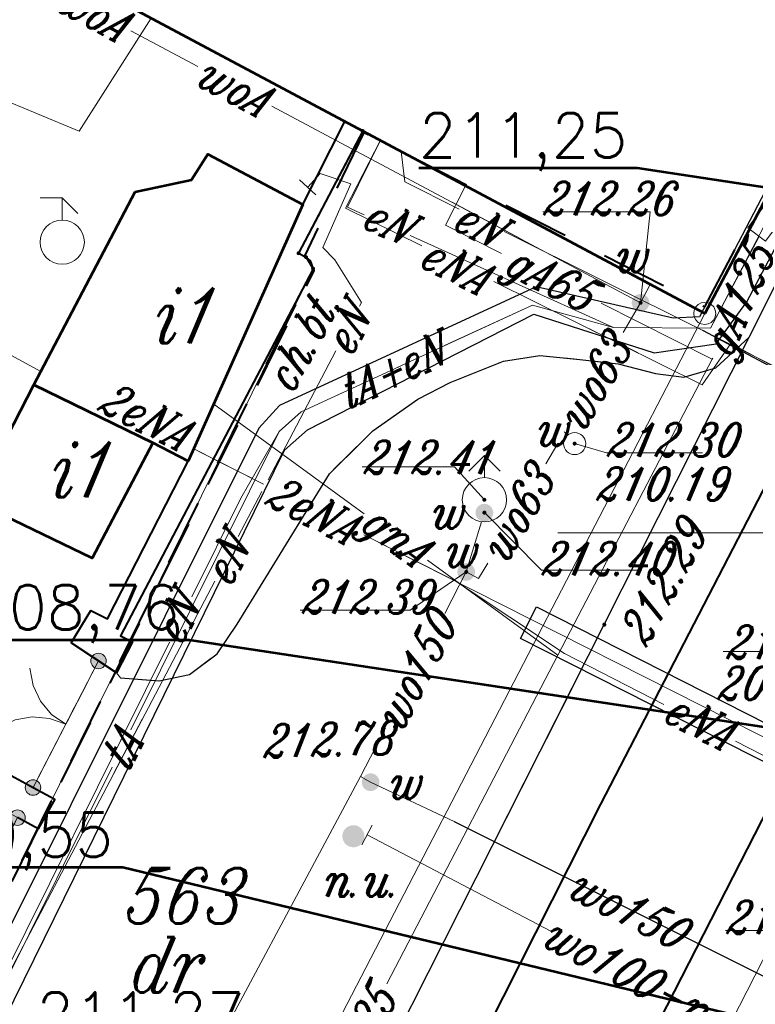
# Model space of a CAD drawing. Header units: millimetres. Extents: x -368 to -158, y 9368 to 9578.
# Tile 24 of 48: x -329 to -312, y 9517 to 9540. Entities that reach past the tile are written whole.
import ezdxf
from ezdxf.enums import TextEntityAlignment as Align

# ---------------------------------------------------------------- set-up
doc = ezdxf.new("R2010")
doc.units = ezdxf.units.MM
doc.linetypes.add('Rakowicka 531_1 wstępna wersja$0$KTCR02-500', pattern=[1.5, 1, -0.5])
doc.linetypes.add('Rakowicka 531_1 wstępna wersja$0$KTJZ01-500', pattern=[2, 1.5, -0.5])
for name, color, linetype, lineweight in [('-- CO_opis', 11, 'Continuous', 0), ('-- CO_z', 51, 'Continuous', 9), ('Rakowicka 531_1 wstępna wersja$0$EGBB01', 250, 'Continuous', 0), ('Rakowicka 531_1 wstępna wersja$0$EGBD03', 250, 'Continuous', 0), ('Rakowicka 531_1 wstępna wersja$0$EGBO02', 250, 'Continuous', 0), ('Rakowicka 531_1 wstępna wersja$0$EGBU01', 250, 'Continuous', 0), ('Rakowicka 531_1 wstępna wersja$0$EPGPO_216', 7, 'Continuous', 0), ('Rakowicka 531_1 wstępna wersja$0$GSLKBR', 250, 'Continuous', 13), ('Rakowicka 531_1 wstępna wersja$0$GSSKOG', 250, 'Continuous', 13), ('Rakowicka 531_1 wstępna wersja$0$KTCR02', 250, 'Continuous', 0), ('Rakowicka 531_1 wstępna wersja$0$KTJZ01', 250, 'Continuous', 0), ('Rakowicka 531_1 wstępna wersja$0$KTKR01', 250, 'Continuous', 0), ('Rakowicka 531_1 wstępna wersja$0$KTOK05_01', 250, 'Continuous', 0), ('Rakowicka 531_1 wstępna wersja$0$KTOK05_02', 250, 'Continuous', 0), ('Rakowicka 531_1 wstępna wersja$0$KTTR03', 250, 'Continuous', 0), ('Rakowicka 531_1 wstępna wersja$0$RTPW02', 250, 'Continuous', 0), ('Rakowicka 531_1 wstępna wersja$0$SUOP03_13', 250, 'Continuous', 0), ('Rakowicka 531_1 wstępna wersja$0$SUOP03_18', 250, 'Continuous', 0), ('Rakowicka 531_1 wstępna wersja$0$SUPE_01', 250, 'Continuous', 0), ('Rakowicka 531_1 wstępna wersja$0$SUPG_01', 250, 'Continuous', 0), ('Rakowicka 531_1 wstępna wersja$0$SUPT_01', 250, 'Continuous', 0), ('Rakowicka 531_1 wstępna wersja$0$SUPW_01', 250, 'Continuous', 0), ('Rakowicka 531_1 wstępna wersja$0$SUUS02', 250, 'Continuous', 0), ('Rakowicka 531_1 wstępna wersja$0$SUUS15_05_K', 250, 'Continuous', 0), ('Rakowicka 531_1 wstępna wersja$0$SUUS15_08_W', 250, 'Continuous', 0), ('Rakowicka 531_1 wstępna wersja$0$SUUS15_7b_T', 250, 'Continuous', 0), ('Rakowicka 531_1 wstępna wersja$0$SUUS25_W', 250, 'Continuous', 0), ('Rakowicka 531_1 wstępna wersja$0$SUUS28', 250, 'Continuous', 0), ('Rakowicka 531_1 wstępna wersja$0$SUUS30_01', 250, 'Continuous', 0), ('Rakowicka 531_1 wstępna wersja$0$SUXX_01_E', 250, 'Continuous', 0), ('Rakowicka 531_1 wstępna wersja$0$SUXX_01_W', 250, 'Continuous', 0), ('Rakowicka 531_1 wstępna wersja$0$Warstwa 2', 250, 'Continuous', 0), ('Rakowicka 531_1 wstępna wersja$0$Warstwa 5', 250, 'Continuous', 0)]:
    doc.layers.add(name, color=color, linetype=linetype, lineweight=lineweight)
doc.layers.add('-- RAMKA', color=11, linetype='Continuous')
doc.layers.add('Rakowicka 531_1 wstępna wersja$0$-- pomoc', color=6, linetype='Continuous', lineweight=0, plot=False)
for name, color, linetype, lineweight, true_color in [('Rakowicka 531_1 wstępna wersja$0$GEPPGO', 7, 'Continuous', 13, 0x008000), ('Rakowicka 531_1 wstępna wersja$0$GULIOR', 7, 'Continuous', 30, 0x0a0909), ('Rakowicka 531_1 wstępna wersja$0$GUPEZC', 7, 'Continuous', 13, 0x0a0909), ('Rakowicka 531_1 wstępna wersja$0$GUPWSH', 5, 'Continuous', 0, 0x0000ff), ('Rakowicka 531_1 wstępna wersja$0$GUPWZC', 7, 'Continuous', 13, 0x0a0909)]:
    doc.layers.add(name, color=color, linetype=linetype, lineweight=lineweight, true_color=true_color)
doc.styles.add('Rakowicka 531_1 wstępna wersja$0$Standard', font='txt.shx')
doc.styles.add('Rakowicka 531_1 wstępna wersja$0$Style-ITALIC_1250 I 0.20944', font='ITALIC_1250.shx', dxfattribs={"oblique": 12})

# ---------------------------------------------------------------- blocks, each defined once
blk = doc.blocks.new('Rakowicka 531_1 wstępna wersja$0$GEPPGO1_2')
at = {"layer": 'Rakowicka 531_1 wstępna wersja$0$GEPPGO', "linetype": 'Continuous', "lineweight": 13, "true_color": 0x008000}
blk.add_hatch(color=96, dxfattribs=at).paths.add_polyline_path([(0, -0.45), (-0.13906, -0.42798), (-0.2645, -0.36406), (-0.36406, -0.2645), (-0.42798, -0.13906), (-0.45, 0), (-0.42798, 0.13906), (-0.36406, 0.2645), (-0.2645, 0.36406), (-0.13906, 0.42798), (0, 0.45), (0.13906, 0.42798), (0.2645, 0.36406), (0.36406, 0.2645), (0.42798, 0.13906), (0.45, 0), (0.42798, -0.13906), (0.36406, -0.2645), (0.2645, -0.36406), (0.13906, -0.42798)])
blk = doc.blocks.new('Rakowicka 531_1 wstępna wersja$0$GEPPGO1_1')
at = {"layer": 'Rakowicka 531_1 wstępna wersja$0$GEPPGO', "color": 96, "linetype": 'Continuous', "lineweight": 13, "true_color": 0x008000, "flags": 128}
blk.add_lwpolyline([(0, 2.5), (0.77254, 2.37764), (1.46946, 2.02254), (2.02254, 1.46946), (2.37764, 0.77254), (2.5, 0), (2.37764, -0.77254), (2.02254, -1.46946), (1.46946, -2.02254), (0.77254, -2.37764), (0, -2.5), (-0.77254, -2.37764), (-1.46946, -2.02254), (-2.02254, -1.46946), (-2.37764, -0.77254), (-2.5, 0), (-2.37764, 0.77254), (-2.02254, 1.46946), (-1.46946, 2.02254), (-0.77254, 2.37764), (0, 2.5)], close=True, dxfattribs=at)
blk = doc.blocks.new('Rakowicka 531_1 wstępna wersja$0$GUPWSH1')
at = {"layer": 'Rakowicka 531_1 wstępna wersja$0$GUPWSH', "linetype": 'Continuous', "lineweight": 13}
blk.add_hatch(color=5, dxfattribs=at).paths.add_polyline_path([(0, -0.45), (-0.11647, -0.43467), (-0.225, -0.38971), (-0.3182, -0.3182), (-0.38971, -0.225), (-0.43467, -0.11647), (-0.45, 0), (-0.43467, 0.11647), (-0.38971, 0.225), (-0.3182, 0.3182), (-0.225, 0.38971), (-0.11647, 0.43467), (0, 0.45), (0.11647, 0.43467), (0.225, 0.38971), (0.3182, 0.3182), (0.38971, 0.225), (0.43467, 0.11647), (0.45, 0), (0.43467, -0.11647), (0.38971, -0.225), (0.3182, -0.3182), (0.225, -0.38971), (0.11647, -0.43467)])
blk = doc.blocks.new('Rakowicka 531_1 wstępna wersja$0$GUPWZC1')
at = {"layer": 'Rakowicka 531_1 wstępna wersja$0$GUPWZC', "color": 5, "linetype": 'Continuous', "lineweight": 13, "flags": 128}
blk.add_lwpolyline([(0, 2.5), (0, -2.5)], dxfattribs=at)
blk = doc.blocks.new('Rakowicka 531_1 wstępna wersja$0$GUPEZC1')
at = {"layer": 'Rakowicka 531_1 wstępna wersja$0$GUPEZC', "color": 1, "linetype": 'Continuous', "lineweight": 13, "flags": 128}
blk.add_lwpolyline([(0, 2.5), (0, -2.5)], dxfattribs=at)
blk = doc.blocks.new('Rakowicka 531_1 wstępna wersja$0$GSLKBR1')
at = {"layer": 'Rakowicka 531_1 wstępna wersja$0$GSLKBR', "color": 250, "linetype": 'Continuous', "lineweight": 13, "flags": 128}
for points in [[(12.99038, 7.5), (10.6066, 4.3934), (7.5, 2.00962), (3.88229, 0.51111), (0, 0)], [(0, 0), (3.88229, -0.51111), (7.5, -2.00962), (10.6066, -4.3934), (12.99038, -7.5)]]:
    blk.add_lwpolyline(points, dxfattribs=at)
blk = doc.blocks.new('Rakowicka 531_1 wstępna wersja$0$RTPW02')
at = {"layer": 'Rakowicka 531_1 wstępna wersja$0$Warstwa 5', "linetype": 'Continuous', "lineweight": 13}
h = blk.add_hatch(color=250, dxfattribs=at)
edge = h.paths.add_edge_path()
edge.add_arc((0, 0), 0.045, 0, 360)
blk = doc.blocks.new('Rakowicka 531_1 wstępna wersja$0$SUUS25')
at = {"layer": 'Rakowicka 531_1 wstępna wersja$0$SUUS25_W', "linetype": 'Continuous', "lineweight": 13}
h = blk.add_hatch(color=250, dxfattribs=at)
edge = h.paths.add_edge_path()
edge.add_arc((0, 0), 0.2, 0, 360)
blk = doc.blocks.new('Rakowicka 531_1 wstępna wersja$0$SUUS30_01')
at = {"layer": 'Rakowicka 531_1 wstępna wersja$0$SUUS30_01', "linetype": 'Continuous', "lineweight": 13}
h = blk.add_hatch(color=250, dxfattribs=at)
edge = h.paths.add_edge_path()
edge.add_arc((0, 0), 0.25, 0, 360)
blk = doc.blocks.new('Rakowicka 531_1 wstępna wersja$0$RTPW02_1')
at = {"layer": 'Rakowicka 531_1 wstępna wersja$0$RTPW02', "linetype": 'Continuous', "lineweight": 13}
h = blk.add_hatch(color=250, dxfattribs=at)
edge = h.paths.add_edge_path()
edge.add_arc((0, 0), 0.045, 0, 360)
blk = doc.blocks.new('Rakowicka 531_1 wstępna wersja$0$SUUS28')
at = {"layer": 'Rakowicka 531_1 wstępna wersja$0$SUUS28', "color": 250, "linetype": 'Continuous', "lineweight": 13}
for p, q in [((0, 1), (-0.5, 1)), ((0, 0.5), (0, 1)), ((0, 1), (0.354, 0.646))]:
    blk.add_line(p, q, dxfattribs=at)
blk.add_circle((0, 0), 0.5, dxfattribs=at)
blk = doc.blocks.new('Rakowicka 531_1 wstępna wersja$0$SUUS15_08_W')
at = {"layer": 'Rakowicka 531_1 wstępna wersja$0$SUUS15_08_W', "color": 5, "linetype": 'Continuous', "lineweight": 13}
blk.add_circle((0, 0), 0.25, dxfattribs=at)
blk = doc.blocks.new('Rakowicka 531_1 wstępna wersja$0$SUUS15_7b_T')
at = {"layer": 'Rakowicka 531_1 wstępna wersja$0$SUUS15_7b_T', "color": 30, "linetype": 'Continuous', "lineweight": 13, "flags": 128}
blk.add_lwpolyline([(-0.5, 0.25), (0.5, 0.25), (0.5, -0.25), (-0.5, -0.25), (-0.5, 0.25)], close=True, dxfattribs=at)
blk = doc.blocks.new('Rakowicka 531_1 wstępna wersja$0$SUUS02')
at = {"layer": 'Rakowicka 531_1 wstępna wersja$0$SUUS02', "color": 250, "linetype": 'Continuous', "lineweight": 13}
for p, q in [((0, 1), (-0.354, 0.646)), ((0, 0.5), (0, 1)), ((0, 1), (0.354, 0.646))]:
    blk.add_line(p, q, dxfattribs=at)
blk.add_circle((0, 0), 0.5, dxfattribs=at)
blk = doc.blocks.new('Rakowicka 531_1 wstępna wersja')
at = {"layer": 'Rakowicka 531_1 wstępna wersja$0$KTOK05_01', "linetype": 'Continuous', "lineweight": 13}
h = blk.add_hatch(color=250, dxfattribs=at)
edge = h.paths.add_edge_path()
edge.add_arc((7425280.49, 5549095.93), 0.175, 0, 360)
h = blk.add_hatch(color=250, dxfattribs=at)
edge = h.paths.add_edge_path()
edge.add_arc((7425279.01, 5549093.07), 0.175, 0, 360)
h = blk.add_hatch(color=250, dxfattribs=at)
edge = h.paths.add_edge_path()
edge.add_arc((7425278.66, 5549092.39), 0.175, 0, 360)
at = {"layer": 'Rakowicka 531_1 wstępna wersja$0$-- pomoc', "color": 2, "linetype": 'Continuous', "lineweight": 53}
blk.add_lwpolyline([(7425287.727, 5549107.068), (7425292.659, 5549107.068), (7425309.47, 5549104.52)], dxfattribs=at)
at = {"layer": 'Rakowicka 531_1 wstępna wersja$0$-- pomoc', "color": 34, "linetype": 'Continuous', "lineweight": 53}
blk.add_lwpolyline([(7425277.607, 5549096.408), (7425282.539, 5549096.408), (7425299.35, 5549093.86)], dxfattribs=at)
at = {"layer": 'Rakowicka 531_1 wstępna wersja$0$-- pomoc', "color": 5, "linetype": 'Continuous', "lineweight": 53}
blk.add_lwpolyline([(7425276.106, 5549091.27), (7425281.038, 5549091.27), (7425299.59, 5549086.79)], dxfattribs=at)
at = {"layer": 'Rakowicka 531_1 wstępna wersja$0$EGBB01', "color": 250, "linetype": 'Continuous', "lineweight": 53, "flags": 128}
blk.add_lwpolyline([(7425296.9, 5549108.89), (7425294.19, 5549103.78), (7425280.91, 5549110.86), (7425280.87, 5549110.8), (7425280.08, 5549111.22), (7425280.08, 5549111.22), (7425280.5, 5549112), (7425280.56, 5549111.96), (7425282.34, 5549115.45), (7425282.29, 5549115.49), (7425282.69, 5549116.26), (7425283.47, 5549115.86), (7425289.52, 5549127.41), (7425288.75, 5549127.82), (7425289.15, 5549128.57), (7425289.23, 5549128.56), (7425291.04, 5549132.02), (7425290.98, 5549132.06), (7425291.39, 5549132.84), (7425292.15, 5549132.46), (7425292.14, 5549132.4), (7425304.7, 5549125.97)], dxfattribs=at)
for points in [[(7425279.03, 5549102.17), (7425281.32, 5549106.53), (7425282.59, 5549106.8), (7425282.96, 5549107.38), (7425285.11, 5549106.24), (7425282.52, 5549100.44), (7425281.72, 5549100.86), (7425279.03, 5549102.17)], [(7425277.67, 5549099.54), (7425279.03, 5549102.17), (7425281.72, 5549100.86), (7425280.35, 5549098.25), (7425277.67, 5549099.54)]]:
    blk.add_lwpolyline(points, close=True, dxfattribs=at)
at = {"layer": 'Rakowicka 531_1 wstępna wersja$0$EGBD03', "color": 96, "linetype": 'Continuous', "lineweight": 13, "flags": 128}
for points in [[(7425309.344, 5549134.875), (7425304.7, 5549125.97), (7425305.61, 5549125.48), (7425302.92, 5549120.41), (7425296.9, 5549108.89), (7425294.19, 5549103.78), (7425286.46, 5549107.9), (7425285.01, 5549105.14), (7425285.18, 5549105.05), (7425285.34, 5549104.79), (7425275.7, 5549085.21), (7425275.53, 5549084.94), (7425273.99, 5549082.32), (7425270.33, 5549075.181)], [(7425324.18, 5549127.474), (7425322.67, 5549124.6), (7425313.32, 5549106.49), (7425303.71, 5549087.75), (7425295.44, 5549072.28), (7425282.33, 5549080.89), (7425294.19, 5549103.78), (7425296.9, 5549108.89), (7425302.92, 5549120.41), (7425305.61, 5549125.48), (7425304.7, 5549125.97), (7425309.344, 5549134.875)]]:
    blk.add_lwpolyline(points, dxfattribs=at)
blk.add_lwpolyline([(7425282.33, 5549080.89), (7425275.7, 5549085.21), (7425285.34, 5549104.79), (7425285.18, 5549105.05), (7425285.01, 5549105.14), (7425286.46, 5549107.9), (7425294.19, 5549103.78), (7425282.33, 5549080.89)], close=True, dxfattribs=at)
at = {"layer": 'Rakowicka 531_1 wstępna wersja$0$EGBO02', "color": 96, "linetype": 'Continuous', "lineweight": 40}
for p, q in [((7425289.094, 5549106.496), (7425287.77, 5549107.202)), ((7425291.3, 5549105.32), (7425289.976, 5549106.026)), ((7425294.998, 5549105.304), (7425294.295, 5549103.979)), ((7425293.506, 5549104.145), (7425292.182, 5549104.85)), ((7425284.942, 5549103.982), (7425284.28, 5549102.637)), ((7425283.838, 5549101.739), (7425283.176, 5549100.394)), ((7425282.734, 5549099.497), (7425282.071, 5549098.151)), ((7425281.63, 5549097.254), (7425280.967, 5549095.908)), ((7425280.525, 5549095.011), (7425279.863, 5549093.665)), ((7425279.421, 5549092.768), (7425278.758, 5549091.422))]:
    blk.add_line(p, q, dxfattribs=at)
at = {"layer": 'Rakowicka 531_1 wstępna wersja$0$EGBO02', "color": 96, "linetype": 'Continuous', "lineweight": 40, "flags": 128}
for points in [[(7425286.888, 5549107.672), (7425286.46, 5549107.9), (7425285.988, 5549107.001)], [(7425285.523, 5549106.116), (7425285.01, 5549105.14), (7425285.18, 5549105.05), (7425285.288, 5549104.875)]]:
    blk.add_lwpolyline(points, dxfattribs=at)
at = {"layer": 'Rakowicka 531_1 wstępna wersja$0$EPGPO_216', "color": 8, "linetype": 'Continuous', "lineweight": 40}
for p, q in [((7425287.471, 5549107.368), (7425288.807, 5549106.685)), ((7425289.697, 5549106.229), (7425291.032, 5549105.546)), ((7425291.922, 5549105.09), (7425293.258, 5549104.407)), ((7425284.08, 5549102.153), (7425284.745, 5549103.498)), ((7425282.972, 5549099.912), (7425283.637, 5549101.257)), ((7425281.864, 5549097.671), (7425282.529, 5549099.016)), ((7425280.755, 5549095.43), (7425281.42, 5549096.775)), ((7425279.647, 5549093.19), (7425280.312, 5549094.534)), ((7425278.538, 5549090.949), (7425279.204, 5549092.293))]:
    blk.add_line(p, q, dxfattribs=at)
at = {"layer": 'Rakowicka 531_1 wstępna wersja$0$EPGPO_216', "color": 8, "linetype": 'Continuous', "lineweight": 40, "flags": 128}
for points in [[(7425285.887, 5549106.609), (7425286.49, 5549107.87), (7425286.581, 5549107.823)], [(7425285.189, 5549104.394), (7425285.36, 5549104.74), (7425285.28, 5549104.97), (7425285.15, 5549105.07), (7425285.455, 5549105.707)], [(7425294.148, 5549103.952), (7425294.19, 5549103.93), (7425294.872, 5549105.213)]]:
    blk.add_lwpolyline(points, dxfattribs=at)
at = {"layer": 'Rakowicka 531_1 wstępna wersja$0$GSSKOG', "color": 250, "linetype": 'Continuous', "lineweight": 13, "flags": 128}
blk.add_lwpolyline([(7425286.058, 5549108.116), (7425286.46, 5549107.901)], dxfattribs=at)
at = {"layer": 'Rakowicka 531_1 wstępna wersja$0$GULIOR', "color": 18, "linetype": 'Continuous', "lineweight": 30, "true_color": 0x0a0909, "flags": 128}
for points in [[(7425310.102, 5549134.497), (7425305.6, 5549125.76), (7425294.07, 5549103.7), (7425293.48, 5549103.67), (7425290.38, 5549104.38), (7425284.58, 5549101.7), (7425284.11, 5549101.19), (7425271.35, 5549075.65), (7425270.959, 5549074.871)], [(7425271.786, 5549074.464), (7425284.69, 5549100.69), (7425285.21, 5549101.15), (7425290.33, 5549103.76), (7425293.05, 5549102.89), (7425294.45, 5549103.09), (7425295.14, 5549104.04), (7425310.995, 5549134.051)]]:
    blk.add_lwpolyline(points, dxfattribs=at)
at = {"layer": 'Rakowicka 531_1 wstępna wersja$0$KTCR02', "color": 250, "linetype": 'Rakowicka 531_1 wstępna wersja$0$KTCR02-500', "lineweight": 13, "flags": 128}
for points in [[(7425309.237, 5549134.928), (7425304.7, 5549125.97), (7425305.6, 5549125.48), (7425302.92, 5549120.41), (7425302.17, 5549120.78), (7425296.15, 5549109.28), (7425296.9, 5549108.89), (7425294.19, 5549103.78), (7425286.46, 5549107.9), (7425285.01, 5549105.14), (7425285.18, 5549105.05), (7425285.34, 5549104.79), (7425280.99, 5549096.5), (7425281.26, 5549096.36), (7425280.9, 5549095.66), (7425280.99, 5549095.55), (7425281.86, 5549095.48), (7425282.55, 5549095.62), (7425283.17, 5549096.09), (7425283.62, 5549096.76), (7425285.71, 5549100.16), (7425286.69, 5549101.13), (7425287.71, 5549101.84), (7425288.44, 5549102.22), (7425289.64, 5549102.7), (7425290.46, 5549102.83), (7425291.37, 5549102.74), (7425292.23, 5549102.64), (7425293.08, 5549102.42), (7425293.72, 5549102.34), (7425294.44, 5549102.55), (7425295.19, 5549103.24), (7425301.9, 5549116.59), (7425307.87, 5549128.12), (7425311.018, 5549134.04)], [(7425275.448, 5549086.184), (7425276.78, 5549088.75), (7425276.23, 5549089.02), (7425276.64, 5549089.84), (7425277.19, 5549089.56), (7425278.66, 5549092.39), (7425278.07, 5549092.72), (7425278.43, 5549093.39), (7425279.01, 5549093.07), (7425280.49, 5549095.93), (7425279.87, 5549096.34), (7425280.32, 5549097.07), (7425280.69, 5549096.88), (7425281.18, 5549097.84), (7425282.52, 5549100.44), (7425281.72, 5549100.86), (7425280.35, 5549098.25), (7425277.67, 5549099.54), (7425279.03, 5549102.17), (7425281.32, 5549106.53), (7425282.59, 5549106.8), (7425282.96, 5549107.38), (7425285.11, 5549106.24), (7425286.058, 5549108.116), (7425280.91, 5549110.86), (7425280.87, 5549110.8), (7425280.08, 5549111.22), (7425280.5, 5549112), (7425280.56, 5549111.96), (7425282.34, 5549115.45), (7425282.29, 5549115.49), (7425282.69, 5549116.26), (7425283.47, 5549115.86), (7425285.79, 5549120.29), (7425284.57, 5549120.93), (7425287.38, 5549126.38), (7425287.56, 5549126.28), (7425287.38, 5549125.94), (7425288.457, 5549125.381), (7425289.52, 5549127.41), (7425288.75, 5549127.82), (7425289.15, 5549128.57), (7425289.23, 5549128.56), (7425291.04, 5549132.02), (7425290.98, 5549132.06), (7425289.83, 5549132.21)]]:
    blk.add_lwpolyline(points, dxfattribs=at)
at = {"layer": 'Rakowicka 531_1 wstępna wersja$0$KTJZ01', "color": 250, "linetype": 'Rakowicka 531_1 wstępna wersja$0$KTJZ01-500', "lineweight": 13, "flags": 128}
for points in [[(7425279.295, 5549070.762), (7425283.23, 5549079.57), (7425291.92, 5549096.75), (7425295.19, 5549103.24), (7425301.9, 5549116.59), (7425307.87, 5549128.12), (7425311.018, 5549134.04)], [(7425278.24, 5549071.282), (7425278.23, 5549071.61), (7425277.77, 5549072.7), (7425277.24, 5549073.49), (7425276.35, 5549074.35), (7425275.38, 5549075.31), (7425274.88, 5549076.01), (7425274.53, 5549076.7), (7425274.3, 5549077.3), (7425274.22, 5549078.2), (7425274.28, 5549079.36), (7425274.57, 5549080.31), (7425275.76, 5549082.29), (7425276.72, 5549083.78), (7425276.72, 5549084.23), (7425276.57, 5549084.8), (7425276.49, 5549085.14), (7425275.92, 5549085.73), (7425275.76, 5549085.94), (7425275.42, 5549086.13), (7425276.78, 5549088.75), (7425277.32, 5549088.48), (7425277.73, 5549089.3), (7425277.19, 5549089.56), (7425278.66, 5549092.39), (7425279.13, 5549092.14), (7425279.5, 5549092.81), (7425279.01, 5549093.07), (7425280.49, 5549095.93), (7425280.9, 5549095.66), (7425280.99, 5549095.55), (7425281.86, 5549095.48), (7425282.55, 5549095.62), (7425283.17, 5549096.09), (7425283.62, 5549096.76), (7425285.71, 5549100.16), (7425286.69, 5549101.13), (7425287.71, 5549101.84), (7425288.44, 5549102.22), (7425289.64, 5549102.7), (7425290.46, 5549102.83), (7425291.37, 5549102.74), (7425292.23, 5549102.64), (7425293.08, 5549102.42), (7425293.72, 5549102.34), (7425294.44, 5549102.55), (7425295.19, 5549103.24), (7425291.92, 5549096.75), (7425283.23, 5549079.57), (7425279.295, 5549070.762)]]:
    blk.add_lwpolyline(points, dxfattribs=at)
at = {"layer": 'Rakowicka 531_1 wstępna wersja$0$KTKR01', "color": 250, "linetype": 'Continuous', "lineweight": 30, "flags": 128}
for points in [[(7425295.19, 5549103.24), (7425301.9, 5549116.59), (7425307.87, 5549128.12), (7425311.018, 5549134.04)], [(7425279.295, 5549070.762), (7425283.23, 5549079.57), (7425291.92, 5549096.75), (7425295.19, 5549103.24)], [(7425294.44, 5549102.55), (7425295.19, 5549103.24)], [(7425280.99, 5549095.55), (7425281.86, 5549095.48), (7425282.55, 5549095.62), (7425283.17, 5549096.09), (7425283.62, 5549096.76), (7425285.71, 5549100.16), (7425286.69, 5549101.13), (7425287.71, 5549101.84), (7425288.44, 5549102.22), (7425289.64, 5549102.7), (7425290.46, 5549102.83), (7425291.37, 5549102.74), (7425292.23, 5549102.64), (7425293.08, 5549102.42), (7425293.72, 5549102.34), (7425294.44, 5549102.55)]]:
    blk.add_lwpolyline(points, dxfattribs=at)
at = {"layer": 'Rakowicka 531_1 wstępna wersja$0$KTOK05_01', "color": 250, "linetype": 'Continuous', "lineweight": 13}
blk.add_line((7425280.49, 5549095.93), (7425279.01, 5549093.07), dxfattribs=at)
for centre in [(7425280.49, 5549095.93), (7425279.01, 5549093.07), (7425278.66, 5549092.39)]:
    blk.add_circle(centre, 0.175, dxfattribs=at)
at = {"layer": 'Rakowicka 531_1 wstępna wersja$0$KTOK05_02', "color": 250, "linetype": 'Continuous', "lineweight": 40, "flags": 128}
for points in [[(7425279.87, 5549096.34), (7425280.32, 5549097.07), (7425280.69, 5549096.88), (7425281.18, 5549097.84), (7425282.52, 5549100.44), (7425285.11, 5549106.24), (7425286.058, 5549108.116)], [(7425286.46, 5549107.901), (7425285.01, 5549105.14), (7425285.18, 5549105.05), (7425285.34, 5549104.79), (7425280.99, 5549096.5), (7425281.26, 5549096.36), (7425280.9, 5549095.66)], [(7425280.9, 5549095.66), (7425279.87, 5549096.34)], [(7425278.07, 5549092.72), (7425278.43, 5549093.39), (7425279.01, 5549093.07)], [(7425279.01, 5549093.07), (7425279.5, 5549092.81)], [(7425279.5, 5549092.81), (7425279.13, 5549092.14), (7425278.66, 5549092.39)]]:
    blk.add_lwpolyline(points, dxfattribs=at)
at = {"layer": 'Rakowicka 531_1 wstępna wersja$0$KTTR03', "color": 250, "linetype": 'Continuous', "lineweight": 40, "flags": 128}
for points in [[(7425312.782, 5549133.16), (7425291.831, 5549092.692)], [(7425315.643, 5549131.733), (7425288.21, 5549078.13), (7425283.522, 5549068.679)], [(7425291.831, 5549092.692), (7425284.87, 5549078.907), (7425280.544, 5549070.147)]]:
    blk.add_lwpolyline(points, dxfattribs=at)
at = {"layer": 'Rakowicka 531_1 wstępna wersja$0$SUOP03_13', "color": 1, "linetype": 'Continuous', "lineweight": 30}
blk.add_line((7425294.408, 5549103.255), (7425295.068, 5549102.904), dxfattribs=at)
at = {"layer": 'Rakowicka 531_1 wstępna wersja$0$SUOP03_13', "color": 1, "linetype": 'Continuous', "lineweight": 30, "flags": 128}
blk.add_lwpolyline([(7425303.534, 5549098.398), (7425294.146, 5549103.394)], dxfattribs=at)
blk.add_lwpolyline([(7425299.98, 5549091.4), (7425290.03, 5549096.44), (7425290.39, 5549097.15), (7425300.34, 5549092.1), (7425299.98, 5549091.4)], close=True, dxfattribs=at)
at = {"layer": 'Rakowicka 531_1 wstępna wersja$0$SUOP03_18', "color": 5, "linetype": 'Continuous', "lineweight": 30, "flags": 128}
blk.add_lwpolyline([(7425288.53, 5549092.3), (7425299.07, 5549087.03)], dxfattribs=at)
at = {"layer": 'Rakowicka 531_1 wstępna wersja$0$SUPE_01', "color": 1, "linetype": 'Continuous', "lineweight": 13}
for p, q in [((7425291.585, 5549103.43), (7425292.682, 5549102.887)), ((7425294.392, 5549103.272), (7425294.718, 5549103.109)), ((7425280.638, 5549093.427), (7425281.335, 5549094.829)), ((7425280.829, 5549093.378), (7425281.477, 5549094.611))]:
    blk.add_line(p, q, dxfattribs=at)
at = {"layer": 'Rakowicka 531_1 wstępna wersja$0$SUPE_01', "color": 1, "linetype": 'Continuous', "lineweight": 13, "flags": 128}
for points in [[(7425300.543, 5549115.305), (7425294.32, 5549103.45), (7425292.13, 5549103.46), (7425290.3, 5549103.97), (7425288.311, 5549103.053)], [(7425286.86, 5549107.69), (7425286.07, 5549106.16), (7425287.794, 5549105.307)], [(7425286.496, 5549106.01), (7425286.12, 5549106.18), (7425286.86, 5549107.69)], [(7425288.638, 5549106.138), (7425287.41, 5549106.75), (7425287.33, 5549107.437)], [(7425286.385, 5549103.945), (7425286.43, 5549104.03), (7425285.83, 5549104.99), (7425285.56, 5549105.27), (7425286.19, 5549106.71), (7425285.5, 5549106.94), (7425285.22, 5549106.63)], [(7425296.617, 5549102.126), (7425295.7, 5549102.62), (7425294.146, 5549103.394), (7425289.659, 5549105.63)], [(7425292.13, 5549103.46), (7425287.534, 5549105.54)], [(7425275.281, 5549104.589), (7425279.188, 5549102.471)], [(7425289.425, 5549104.499), (7425294.13, 5549102.17), (7425294.78, 5549103.1), (7425296.612, 5549102.116)], [(7425284.323, 5549100.023), (7425285.855, 5549102.936)], [(7425287.276, 5549102.576), (7425285.07, 5549101.56), (7425284.57, 5549101.11), (7425283.71, 5549099.61), (7425282.6, 5549097.375)], [(7425284.222, 5549099.922), (7425282.644, 5549100.718)], [(7425284.221, 5549099.921), (7425282.76, 5549100.66)], [(7425283.649, 5549098.741), (7425284.183, 5549099.757)], [(7425296.688, 5549093.618), (7425290.25, 5549096.873), (7425286.486, 5549098.776)], [(7425293.266, 5549094.949), (7425291.02, 5549096.1), (7425288.55, 5549097.74), (7425286.488, 5549098.78)], [(7425273.265, 5549078.994), (7425283.118, 5549097.732)], [(7425282.093, 5549096.354), (7425273.428, 5549078.913)], [(7425303, 5549089.96), (7425294.886, 5549094.118)]]:
    blk.add_lwpolyline(points, dxfattribs=at)
at = {"layer": 'Rakowicka 531_1 wstępna wersja$0$SUPG_01', "color": 52, "linetype": 'Continuous', "lineweight": 13, "flags": 128}
for points in [[(7425289.596, 5549105.136), (7425288.33, 5549105.77), (7425288.782, 5549106.663)], [(7425294.36, 5549102.75), (7425291.849, 5549104.008)], [(7425294.369, 5549102.772), (7425294.36, 5549102.75), (7425290.87, 5549096.06), (7425287.004, 5549088.64)], [(7425286.494, 5549099.254), (7425283.097, 5549101.732)], [(7425290.87, 5549096.06), (7425287.928, 5549098.207)]]:
    blk.add_lwpolyline(points, dxfattribs=at)
at = {"layer": 'Rakowicka 531_1 wstępna wersja$0$SUPT_01', "color": 30, "linetype": 'Continuous', "lineweight": 13, "flags": 128}
for points in [[(7425295.422, 5549105.514), (7425294.32, 5549103.45), (7425292.13, 5549103.46), (7425290.3, 5549103.97), (7425287.237, 5549102.558)], [(7425286.047, 5549102.01), (7425285.07, 5549101.56), (7425284.57, 5549101.11), (7425281.218, 5549094.374)], [(7425280.8, 5549093.533), (7425271.405, 5549074.651)]]:
    blk.add_lwpolyline(points, dxfattribs=at)
at = {"layer": 'Rakowicka 531_1 wstępna wersja$0$SUPW_01', "color": 5, "linetype": 'Continuous', "lineweight": 13}
blk.add_line((7425288.479, 5549106.291), (7425290.016, 5549105.472), dxfattribs=at)
at = {"layer": 'Rakowicka 531_1 wstępna wersja$0$SUPW_01', "color": 5, "linetype": 'Continuous', "lineweight": 13, "flags": 128}
for points in [[(7425281.68, 5549110.45), (7425280.05, 5549107.9), (7425277.223, 5549109.069)], [(7425282.732, 5549109.355), (7425281.219, 5549110.161)], [(7425292.74, 5549104.02), (7425284.405, 5549108.463)], [(7425292.74, 5549104.02), (7425292.96, 5549104.43)], [(7425292.345, 5549103.349), (7425292.74, 5549104.02)], [(7425291.084, 5549101.027), (7425291.02, 5549101.1), (7425291.025, 5549101.108)], [(7425290.601, 5549100.382), (7425290.87, 5549100.84), (7425291, 5549100.84)], [(7425289.147, 5549099.074), (7425288.8, 5549097.94), (7425288.314, 5549097)], [(7425288.8, 5549097.94), (7425289.08, 5549097.79), (7425289.285, 5549098.139)], [(7425286.977, 5549094.415), (7425286.41, 5549093.32)], [(7425286.41, 5549093.32), (7425282.366, 5549085.761)], [(7425291.157, 5549090.986), (7425288.53, 5549092.3), (7425286.64, 5549093.19), (7425286.41, 5549093.32)], [(7425286.56, 5549092), (7425290.728, 5549089.82)], [(7425299.59, 5549086.79), (7425299.07, 5549087.03), (7425293.76, 5549089.685)]]:
    blk.add_lwpolyline(points, dxfattribs=at)
at = {"layer": 'Rakowicka 531_1 wstępna wersja$0$SUUS15_05_K', "color": 36, "linetype": 'Continuous', "lineweight": 13, "flags": 128}
blk.add_lwpolyline([(7425299.35, 5549093.86), (7425297.056, 5549096.141), (7425294.608, 5549096.141)], dxfattribs=at)
at = {"layer": 'Rakowicka 531_1 wstępna wersja$0$SUUS25_W', "color": 5, "linetype": 'Continuous', "lineweight": 13, "flags": 128}
for points in [[(7425292.74, 5549104.02), (7425292.956, 5549106.078), (7425290.529, 5549106.078)], [(7425291.25, 5549100.84), (7425291.968, 5549100.628), (7425294.137, 5549100.628)], [(7425289.21, 5549099.57), (7425288.537, 5549100.317), (7425286.449, 5549100.317)], [(7425289.21, 5549099.28), (7425290.502, 5549097.981), (7425292.771, 5549097.981)], [(7425288.8, 5549097.94), (7425287.536, 5549097.08), (7425285.051, 5549097.08)], [(7425299.71, 5549087.02), (7425297.19, 5549089.84), (7425294.661, 5549089.84)]]:
    blk.add_lwpolyline(points, dxfattribs=at)
at = {"layer": 'Rakowicka 531_1 wstępna wersja$0$KTOK05_01', "color": 250, "linetype": 'Continuous', "lineweight": 13, "xscale": 0.1, "yscale": 0.1, "zscale": 0.1, "rotation": 152.6392252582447}
blk.add_blockref('Rakowicka 531_1 wstępna wersja$0$GSLKBR1', (7425279.75, 5549094.5), dxfattribs=at)
at = {"layer": 'Rakowicka 531_1 wstępna wersja$0$RTPW02', "color": 250, "linetype": 'Continuous', "lineweight": 13}
blk.add_blockref('Rakowicka 531_1 wstępna wersja$0$RTPW02_1', (7425291.92, 5549096.75), dxfattribs=at)
at = {"layer": 'Rakowicka 531_1 wstępna wersja$0$SUUS02', "color": 250, "linetype": 'Continuous', "lineweight": 13}
blk.add_blockref('Rakowicka 531_1 wstępna wersja$0$SUUS02', (7425289.21, 5549099.57), dxfattribs=at)
at = {"layer": 'Rakowicka 531_1 wstępna wersja$0$SUUS15_08_W', "color": 5, "linetype": 'Continuous', "lineweight": 13, "rotation": 270}
blk.add_blockref('Rakowicka 531_1 wstępna wersja$0$SUUS15_08_W', (7425291.25, 5549100.84), dxfattribs=at)
at = {"layer": 'Rakowicka 531_1 wstępna wersja$0$SUUS15_7b_T', "color": 30, "linetype": 'Continuous', "lineweight": 13, "rotation": 53.12990051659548}
blk.add_blockref('Rakowicka 531_1 wstępna wersja$0$SUUS15_7b_T', (7425295.66, 5549105.96), dxfattribs=at)
at = {"layer": 'Rakowicka 531_1 wstępna wersja$0$SUUS25_W', "color": 250, "linetype": 'Continuous', "lineweight": 13}
for p, rotation in [((7425292.74, 5549104.02), 330.113250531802), ((7425289.21, 5549099.28), 336.8012078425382), ((7425288.8, 5549097.94), 328.5429627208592), ((7425286.64, 5549093.19), 331.8935256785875)]:
    blk.add_blockref('Rakowicka 531_1 wstępna wersja$0$SUUS25', p, dxfattribs=dict(at, rotation=rotation))
at = {"layer": 'Rakowicka 531_1 wstępna wersja$0$SUUS25_W', "color": 5, "linetype": 'Continuous', "lineweight": 13, "xscale": 0.1, "yscale": 0.1, "zscale": 0.1}
for p in [(7425292.74, 5549104.02), (7425291.25, 5549100.84), (7425289.21, 5549099.57), (7425289.21, 5549099.28), (7425288.8, 5549097.94)]:
    blk.add_blockref('Rakowicka 531_1 wstępna wersja$0$GUPWSH1', p, dxfattribs=at)
at = {"layer": 'Rakowicka 531_1 wstępna wersja$0$SUUS28', "color": 250, "linetype": 'Continuous', "lineweight": 13}
blk.add_blockref('Rakowicka 531_1 wstępna wersja$0$SUUS28', (7425279.67, 5549105.39), dxfattribs=at)
at = {"layer": 'Rakowicka 531_1 wstępna wersja$0$SUUS30_01', "color": 250, "linetype": 'Continuous', "lineweight": 13}
blk.add_blockref('Rakowicka 531_1 wstępna wersja$0$SUUS30_01', (7425286.25, 5549091.97), dxfattribs=at)
at = {"layer": 'Rakowicka 531_1 wstępna wersja$0$SUXX_01_E', "color": 1, "linetype": 'Continuous', "lineweight": 13, "xscale": 0.09999999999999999, "yscale": 0.09999999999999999, "zscale": 0.09999999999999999, "rotation": 47.41928863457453}
blk.add_blockref('Rakowicka 531_1 wstępna wersja$0$GUPEZC1', (7425285.22, 5549106.63), dxfattribs=at)
at = {"layer": 'Rakowicka 531_1 wstępna wersja$0$SUXX_01_W', "color": 5, "linetype": 'Continuous', "lineweight": 13, "xscale": 0.09999999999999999, "yscale": 0.09999999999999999, "zscale": 0.09999999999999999, "rotation": 332.1617062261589}
blk.add_blockref('Rakowicka 531_1 wstępna wersja$0$GUPWZC1', (7425286.56, 5549092), dxfattribs=at)
at = {"layer": 'Rakowicka 531_1 wstępna wersja$0$Warstwa 2', "color": 96, "linetype": 'Continuous', "lineweight": 13, "true_color": 0x008000, "xscale": 0.1, "yscale": 0.1, "zscale": 0.1}
for name, p in [('Rakowicka 531_1 wstępna wersja$0$GEPPGO1_2', (7425286.46, 5549107.9)), ('Rakowicka 531_1 wstępna wersja$0$GEPPGO1_2', (7425285.01, 5549105.14)), ('Rakowicka 531_1 wstępna wersja$0$GEPPGO1_2', (7425285.18, 5549105.05)), ('Rakowicka 531_1 wstępna wersja$0$GEPPGO1_2', (7425285.34, 5549104.79)), ('Rakowicka 531_1 wstępna wersja$0$GEPPGO1_1', (7425294.19, 5549103.78))]:
    blk.add_blockref(name, p, dxfattribs=at)
at = {"layer": 'Rakowicka 531_1 wstępna wersja$0$Warstwa 5', "color": 250, "linetype": 'Continuous', "lineweight": 13}
blk.add_blockref('Rakowicka 531_1 wstępna wersja$0$RTPW02', (7425287.19, 5549094.44), dxfattribs=at)
at = {"layer": 'Rakowicka 531_1 wstępna wersja$0$-- pomoc', "color": 2, "linetype": 'Continuous', "lineweight": 53, "char_height": 1, "attachment_point": 4, "style": 'Rakowicka 531_1 wstępna wersja$0$Standard'}
for s, insert in [('211,25', (7425287.727, 5549107.651)), ('211,27', (7425279.084, 5549087.789))]:
    blk.add_mtext_dynamic_manual_height_columns(s, width=4.932, gutter_width=5, heights=[0], dxfattribs=dict(at, insert=insert))
at = {"layer": 'Rakowicka 531_1 wstępna wersja$0$-- pomoc', "color": 34, "linetype": 'Continuous', "lineweight": 53, "insert": (7425277.607, 5549096.991), "char_height": 1, "attachment_point": 4, "style": 'Rakowicka 531_1 wstępna wersja$0$Standard'}
blk.add_mtext_dynamic_manual_height_columns('208,76', width=4.932, gutter_width=5, heights=[0], dxfattribs=at)
at = {"layer": 'Rakowicka 531_1 wstępna wersja$0$-- pomoc', "color": 5, "linetype": 'Continuous', "lineweight": 53, "insert": (7425276.106, 5549091.853), "char_height": 1, "attachment_point": 4, "style": 'Rakowicka 531_1 wstępna wersja$0$Standard'}
blk.add_mtext_dynamic_manual_height_columns('210,55', width=4.932, gutter_width=5, heights=[0], dxfattribs=at)
at = {"layer": 'Rakowicka 531_1 wstępna wersja$0$EGBB01', "color": 250, "linetype": 'Continuous', "lineweight": 30, "style": 'Rakowicka 531_1 wstępna wersja$0$Style-ITALIC_1250 I 0.20944', "oblique": 12, "width": 0.8}
for p in [(7425281.663, 5549103.11), (7425279.323, 5549099.63)]:
    blk.add_text('i1', height=1.25, rotation=359.9998, dxfattribs=at).set_placement(p)
at = {"layer": 'Rakowicka 531_1 wstępna wersja$0$EGBD03', "color": 96, "linetype": 'Continuous', "lineweight": 30, "insert": (7425281.029, 5549090), "char_height": 1.25, "attachment_point": 7, "rotation": 359.9998, "line_spacing_factor": 0.6, "style": 'Rakowicka 531_1 wstępna wersja$0$Style-ITALIC_1250 I 0.20944'}
blk.add_mtext('\\H1x;\\W0.8;563', dxfattribs=at)
at = {"layer": 'Rakowicka 531_1 wstępna wersja$0$EGBU01', "color": 96, "linetype": 'Continuous', "lineweight": 30, "insert": (7425281.131, 5549088.442), "char_height": 1.25, "attachment_point": 7, "rotation": 359.9998, "line_spacing_factor": 0.6, "style": 'Rakowicka 531_1 wstępna wersja$0$Style-ITALIC_1250 I 0.20944'}
blk.add_mtext('\\H1x;\\W0.8;dr', dxfattribs=at)
at = {"layer": 'Rakowicka 531_1 wstępna wersja$0$KTCR02', "color": 250, "linetype": 'Continuous', "lineweight": 13, "style": 'Rakowicka 531_1 wstępna wersja$0$Style-ITALIC_1250 I 0.20944', "oblique": 12, "width": 0.8}
blk.add_text('ch.bt.', height=0.75, rotation=62.052, dxfattribs=at).set_placement((7425285.431, 5549103.006), align=Align.CENTER)
at = {"layer": 'Rakowicka 531_1 wstępna wersja$0$RTPW02', "color": 250, "linetype": 'Continuous', "lineweight": 13, "style": 'Rakowicka 531_1 wstępna wersja$0$Style-ITALIC_1250 I 0.20944', "oblique": 12, "width": 0.8}
blk.add_text('212.29', height=0.75, rotation=61.7036, dxfattribs=at).set_placement((7425292.869, 5549096.217))
at = {"layer": 'Rakowicka 531_1 wstępna wersja$0$SUPE_01', "color": 1, "linetype": 'Continuous', "lineweight": 13, "style": 'Rakowicka 531_1 wstępna wersja$0$Style-ITALIC_1250 I 0.20944', "oblique": 12, "width": 0.8}
for s, rotation, p in [('eN', 335.6495, (7425287.056, 5549105.867)), ('eN', 333.5179, (7425289.111, 5549105.809)), ('eNA', 333.6629, (7425288.586, 5549104.855)), ('eN', 62.2628, (7425286.12, 5549103.44)), ('eN', 24.7404, (7425287.793, 5549102.815)), ('2eNA', 333.2414, (7425281.567, 5549101.461)), ('2eNA', 333.2414, (7425285.348, 5549099.338)), ('eN', 62.2628, (7425283.383, 5549098.236)), ('eN', 63.5826, (7425282.262, 5549096.906)), ('eNA', 332.8639, (7425294.096, 5549094.572))]:
    blk.add_text(s, height=0.75, rotation=rotation, dxfattribs=at).set_placement(p, align=Align.MIDDLE_CENTER)
at = {"layer": 'Rakowicka 531_1 wstępna wersja$0$SUPG_01', "color": 250, "linetype": 'Continuous', "lineweight": 13, "style": 'Rakowicka 531_1 wstępna wersja$0$Style-ITALIC_1250 I 0.20944', "oblique": 12, "width": 0.8}
for s, rotation, p in [('gA125', 66.7742, (7425294.943, 5549104.109)), ('gA65', 333.397, (7425290.728, 5549104.583)), ('gnA', 323.8807, (7425287.236, 5549098.765)), ('gA125', 62.4789, (7425286.331, 5549087.349))]:
    blk.add_text(s, height=0.75, rotation=rotation, dxfattribs=at).set_placement(p, align=Align.MIDDLE_CENTER)
at = {"layer": 'Rakowicka 531_1 wstępna wersja$0$SUPT_01', "color": 30, "linetype": 'Continuous', "lineweight": 13, "style": 'Rakowicka 531_1 wstępna wersja$0$Style-ITALIC_1250 I 0.20944', "oblique": 12, "width": 0.8}
for s, rotation, p in [('tA+', 24.7404, (7425286.649, 5549102.268)), ('tA', 63.5467, (7425281.009, 5549093.953))]:
    blk.add_text(s, height=0.75, rotation=rotation, dxfattribs=at).set_placement(p, align=Align.MIDDLE_CENTER)
at = {"layer": 'Rakowicka 531_1 wstępna wersja$0$SUPW_01', "color": 5, "linetype": 'Continuous', "lineweight": 13, "style": 'Rakowicka 531_1 wstępna wersja$0$Style-ITALIC_1250 I 0.20944', "oblique": 12, "width": 0.8}
for s, rotation, p in [('woA', 331.9409, (7425280.382, 5549110.607)), ('woA', 331.9409, (7425283.568, 5549108.909)), ('wo63', 59.5002, (7425291.685, 5549102.229)), ('wo63', 59.592, (7425289.943, 5549099.26)), ('wo150', 62.6468, (7425287.645, 5549095.708)), ('wo150', 333.4349, (7425292.463, 5549090.344)), ('wo100-n', 332.3843, (7425292.441, 5549088.923))]:
    blk.add_text(s, height=0.75, rotation=rotation, dxfattribs=at).set_placement(p, align=Align.MIDDLE_CENTER)
at = {"layer": 'Rakowicka 531_1 wstępna wersja$0$SUUS15_05_K', "color": 36, "linetype": 'Continuous', "lineweight": 13, "char_height": 0.75, "attachment_point": 7, "rotation": 359.9998, "line_spacing_factor": 0.6, "style": 'Rakowicka 531_1 wstępna wersja$0$Style-ITALIC_1250 I 0.20944'}
for s, insert in [('\\H1x;\\W0.8;212.24', (7425294.668, 5549095.98)), ('\\H1x;\\W0.8;208.41', (7425294.461, 5549095.049))]:
    blk.add_mtext(s, dxfattribs=dict(at, insert=insert))
at = {"layer": 'Rakowicka 531_1 wstępna wersja$0$SUUS15_08_W', "color": 5, "linetype": 'Continuous', "lineweight": 13, "insert": (7425290.355, 5549100.792), "char_height": 0.75, "attachment_point": 7, "rotation": 359.9998, "line_spacing_factor": 0.6, "style": 'Rakowicka 531_1 wstępna wersja$0$Style-ITALIC_1250 I 0.20944'}
blk.add_mtext('\\H1x;\\W0.8;w', dxfattribs=at)
at = {"layer": 'Rakowicka 531_1 wstępna wersja$0$SUUS25_W', "color": 5, "linetype": 'Continuous', "lineweight": 13, "char_height": 0.75, "attachment_point": 7, "rotation": 359.9998, "line_spacing_factor": 0.6, "style": 'Rakowicka 531_1 wstępna wersja$0$Style-ITALIC_1250 I 0.20944'}
for s, insert in [('\\H1x;\\W0.8;212.26', (7425290.529, 5549106.001)), ('\\H1x;\\W0.8;212.30', (7425291.968, 5549100.551)), ('\\H1x;\\W0.8;212.41', (7425286.468, 5549100.154)), ('\\H1x;\\W0.8;210.19', (7425291.725, 5549099.553)), ('\\H1x;\\W0.8;212.40', (7425290.493, 5549097.865)), ('\\H1x;\\W0.8;212.39', (7425285.073, 5549097.002)), ('\\H1x;\\W0.8;212.32', (7425294.661, 5549089.763))]:
    blk.add_mtext(s, dxfattribs=dict(at, insert=insert))
at = {"layer": 'Rakowicka 531_1 wstępna wersja$0$SUUS25_W', "color": 250, "linetype": 'Continuous', "lineweight": 13, "char_height": 0.75, "attachment_point": 7, "rotation": 359.9998, "line_spacing_factor": 0.6, "style": 'Rakowicka 531_1 wstępna wersja$0$Style-ITALIC_1250 I 0.20944'}
for insert in [(7425292.137, 5549104.711), (7425287.979, 5549098.921), (7425288.279, 5549098.051), (7425287.02, 5549092.814)]:
    blk.add_mtext('\\H1x;\\W0.8;w', dxfattribs=dict(at, insert=insert))
at = {"layer": 'Rakowicka 531_1 wstępna wersja$0$SUUS30_01', "color": 250, "linetype": 'Continuous', "lineweight": 13, "insert": (7425285.546, 5549090.608), "char_height": 0.75, "attachment_point": 7, "rotation": 359.9998, "line_spacing_factor": 0.6, "style": 'Rakowicka 531_1 wstępna wersja$0$Style-ITALIC_1250 I 0.20944'}
blk.add_mtext('\\H1x;\\W0.8;n.u.', dxfattribs=at)
at = {"layer": 'Rakowicka 531_1 wstępna wersja$0$Warstwa 5', "color": 250, "linetype": 'Continuous', "lineweight": 13, "insert": (7425284.206, 5549093.74), "char_height": 0.75, "attachment_point": 7, "rotation": 1.6449, "line_spacing_factor": 0.6, "style": 'Rakowicka 531_1 wstępna wersja$0$Style-ITALIC_1250 I 0.20944'}
blk.add_mtext('\\H1x;\\W0.8;212.78', dxfattribs=at)

msp = doc.modelspace()

# ---------------------------------------------------------------- linework, layer by layer
at = {"layer": '-- CO_opis', "lineweight": 0}
msp.add_lwpolyline([(-316.763, 9528.014), (-309.549, 9528.014), (-309.049, 9528.014), (-307.998, 9526.433)], dxfattribs=at)
at = {"layer": '-- CO_z'}
msp.add_lwpolyline([(-314.564, 9513.598), (-301.392, 9539.348)], dxfattribs=at)

# ---------------------------------------------------------------- block references
at = {"layer": '-- RAMKA'}
msp.add_blockref('Rakowicka 531_1 wstępna wersja', (-7425607.631, -5539570.812), dxfattribs=at)

doc.saveas('drawing.dxf')
